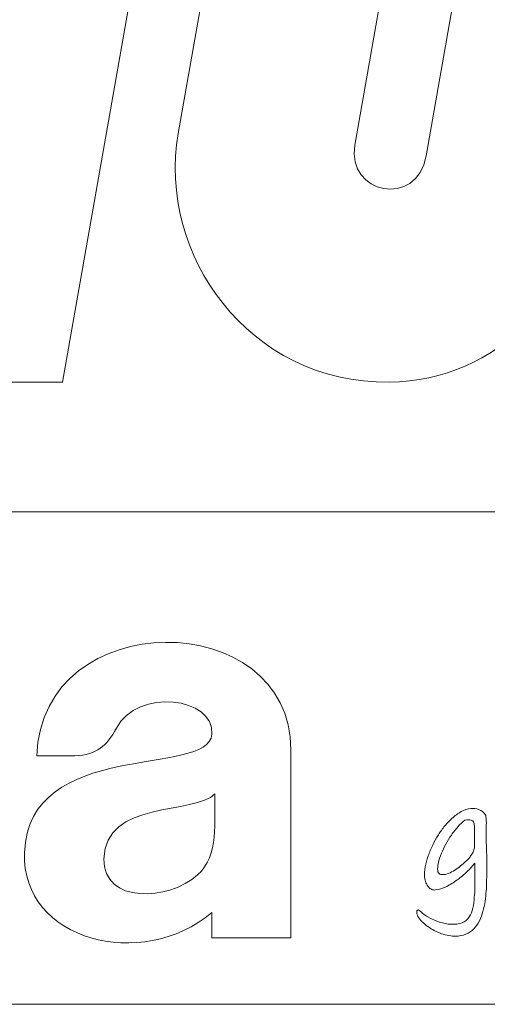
# Model space of a CAD drawing. Header units: millimetres. Extents: x -11513 to 3649, y 2330 to 12522.
# Tile 39 of 75: x -9787.43 to -9783.98, y 8945.93 to 8953.19. Entities that reach past the tile are written whole.
import ezdxf
from ezdxf.enums import TextEntityAlignment as Align

# ---------------------------------------------------------------- set-up
doc = ezdxf.new("R2010")
doc.units = ezdxf.units.MM
doc.layers.add('Aparatura', color=7, linetype='Continuous')
doc.styles.add('Arial', font='Arial', dxfattribs={"height": 1})

# ---------------------------------------------------------------- blocks, each defined once
blk = doc.blocks.new('Tabliczka_2016_RS-W_Włoszczowa')
at = {"layer": 'Aparatura', "lineweight": 5}
for points, knots in [([(77.8579, 59.0694), (77.8579, 59.0694), (76.2578, 49.993), (76.2578, 49.993), (76.2578, 49.993), (76.2578, 49.993), (74.724, 49.993), (74.724, 49.993), (74.724, 49.993), (73.9893, 49.993), (73.31, 50.7177), (73.4478, 51.4992), (73.4478, 51.4992), (73.4478, 51.4992), (74.7826, 59.0694), (74.7826, 59.0694), (74.7826, 59.0694), (74.7826, 59.0694), (76.0706, 59.069), (76.0706, 59.069), (76.0706, 59.069), (76.0706, 59.069), (74.7724, 51.7049), (74.7724, 51.7049), (74.7724, 51.7049), (74.7498, 51.5768), (74.8246, 51.3869), (75.0235, 51.3869), (75.0235, 51.3869), (75.0235, 51.3869), (75.2453, 51.3869), (75.2453, 51.3869), (75.2453, 51.3869), (75.2453, 51.3869), (76.6003, 59.0694), (76.6003, 59.0694), (76.6003, 59.0694), (76.6003, 59.0694), (77.8579, 59.0694), (77.8579, 59.0694)], [0, 0, 0, 0, 0.090909, 0.090909, 0.090909, 0.090909, 0.181818, 0.181818, 0.181818, 0.181818, 0.272727, 0.272727, 0.272727, 0.272727, 0.363636, 0.363636, 0.363636, 0.363636, 0.454545, 0.454545, 0.454545, 0.454545, 0.545455, 0.545455, 0.545455, 0.545455, 0.636364, 0.636364, 0.636364, 0.636364, 0.727273, 0.727273, 0.727273, 0.727273, 0.818182, 0.818182, 0.818182, 0.818182, 1, 1, 1, 1]), ([(81.1463, 57.3124), (81.1463, 57.3124), (80.44, 53.3071), (80.44, 53.3071), (80.44, 53.3071), (80.44, 53.3071), (78.6533, 53.3088), (78.6533, 53.3088), (78.6533, 53.3088), (78.6533, 53.3088), (78.3708, 51.7043), (78.3708, 51.7043), (78.3708, 51.7043), (78.3094, 51.3555), (78.8189, 51.2433), (78.8869, 51.6285), (78.8869, 51.6285), (78.8869, 51.6285), (79.09, 52.7804), (79.09, 52.7804), (79.09, 52.7804), (79.09, 52.7804), (80.3481, 52.7804), (80.3481, 52.7804), (80.3481, 52.7804), (80.3481, 52.7804), (80.0734, 51.2321), (80.0734, 51.2321), (80.0734, 51.2321), (79.9719, 50.6601), (79.4166, 49.9997), (78.6186, 49.9922), (78.6186, 49.9922), (77.6023, 49.9828), (76.9409, 50.9164), (77.0946, 51.7881), (77.0946, 51.7881), (77.0946, 51.7881), (78.1532, 57.7916), (78.1532, 57.7916), (78.1532, 57.7916), (78.3024, 58.638), (79.0358, 59.0725), (79.67, 59.0725), (79.67, 59.0725), (80.6434, 59.0725), (81.2897, 58.1257), (81.1463, 57.3124)], [0, 0, 0, 0, 0.076923, 0.076923, 0.076923, 0.076923, 0.153846, 0.153846, 0.153846, 0.153846, 0.230769, 0.230769, 0.230769, 0.230769, 0.307692, 0.307692, 0.307692, 0.307692, 0.384615, 0.384615, 0.384615, 0.384615, 0.461538, 0.461538, 0.461538, 0.461538, 0.538462, 0.538462, 0.538462, 0.538462, 0.615385, 0.615385, 0.615385, 0.615385, 0.692308, 0.692308, 0.692308, 0.692308, 0.769231, 0.769231, 0.769231, 0.769231, 0.846154, 0.846154, 0.846154, 0.846154, 1, 1, 1, 1]), ([(63.9723, 49.0555), (63.9723, 49.0555), (83.2583, 49.0555), (83.2583, 49.0555), (83.2583, 49.0555), (83.2583, 49.0555), (83.2583, 45.4973), (83.2583, 45.4973), (83.2583, 45.4973), (83.2583, 45.4973), (63.9723, 45.4973), (63.9723, 45.4973), (63.9723, 45.4973), (63.9723, 45.4973), (63.9723, 49.0555), (63.9723, 49.0555)], [0, 0, 0, 0, 0.2, 0.2, 0.2, 0.2, 0.4, 0.4, 0.4, 0.4, 0.6, 0.6, 0.6, 0.6, 1, 1, 1, 1]), ([(76.3474, 47.292), (76.3474, 47.292), (76.0713, 47.292), (76.0713, 47.292), (76.0713, 47.292), (76.1062, 48.3838), (77.908, 48.3739), (77.9082, 47.3348), (77.9082, 47.3348), (77.9083, 46.8394), (77.9078, 46.4735), (77.9078, 45.9778), (77.9078, 45.9778), (77.9078, 45.9778), (77.3375, 45.9778), (77.3375, 45.9778), (77.3375, 45.9778), (77.3375, 45.9778), (77.3375, 46.1617), (77.3375, 46.1617), (77.3375, 46.1617), (76.8312, 45.7292), (75.9597, 45.9607), (75.9827, 46.5913), (75.9827, 46.5913), (76.0132, 47.4245), (77.3129, 47.1337), (77.3375, 47.4484), (77.3375, 47.4484), (77.3587, 47.7187), (76.799, 47.7812), (76.6471, 47.493), (76.6471, 47.493), (76.5773, 47.3607), (76.5073, 47.3023), (76.3474, 47.292)], [0, 0, 0, 0, 0.1, 0.1, 0.1, 0.1, 0.2, 0.2, 0.2, 0.2, 0.3, 0.3, 0.3, 0.3, 0.4, 0.4, 0.4, 0.4, 0.5, 0.5, 0.5, 0.5, 0.6, 0.6, 0.6, 0.6, 0.7, 0.7, 0.7, 0.7, 0.8, 0.8, 0.8, 0.8, 1, 1, 1, 1]), ([(77.359, 47.0179), (77.2169, 46.8666), (76.5623, 46.9728), (76.5565, 46.5484), (76.5565, 46.5484), (76.5521, 46.222), (77.0254, 46.2429), (77.2346, 46.4318), (77.2346, 46.4318), (77.3917, 46.5753), (77.3537, 46.8224), (77.359, 47.0179)], [0, 0, 0, 0, 0.25, 0.25, 0.25, 0.25, 0.5, 0.5, 0.5, 0.5, 1, 1, 1, 1]), ([(79.3202, 46.7496), (79.3197, 46.7226), (79.3201, 46.6928), (79.3213, 46.6602), (79.3213, 46.6602), (79.3228, 46.6275), (79.3238, 46.5911), (79.3246, 46.551), (79.3246, 46.551), (79.3249, 46.5362), (79.3252, 46.5194), (79.325, 46.5006), (79.325, 46.5006), (79.3249, 46.4818), (79.3247, 46.4626), (79.3244, 46.4426), (79.3244, 46.4426), (79.3241, 46.4226), (79.3236, 46.4029), (79.3233, 46.3835), (79.3233, 46.3835), (79.3229, 46.3643), (79.3222, 46.3466), (79.3214, 46.331), (79.3214, 46.331), (79.3203, 46.3083), (79.318, 46.2844), (79.3151, 46.2598), (79.3151, 46.2598), (79.3122, 46.2351), (79.3076, 46.2106), (79.3019, 46.1861), (79.3019, 46.1861), (79.2961, 46.1617), (79.2884, 46.1384), (79.2789, 46.116), (79.2789, 46.116), (79.2691, 46.0934), (79.257, 46.0734), (79.2423, 46.0558), (79.2423, 46.0558), (79.2277, 46.0381), (79.2102, 46.0234), (79.1897, 46.012), (79.1897, 46.012), (79.1691, 46.0003), (79.1452, 45.9931), (79.1177, 45.9904), (79.1177, 45.9904), (79.1003, 45.9886), (79.0825, 45.9889), (79.0642, 45.9914), (79.0642, 45.9914), (79.046, 45.9938), (79.028, 45.9978), (79.0101, 46.0032), (79.0101, 46.0032), (78.9921, 46.0088), (78.9747, 46.0155), (78.9577, 46.0238), (78.9577, 46.0238), (78.9406, 46.0321), (78.9248, 46.0411), (78.9102, 46.051), (78.9102, 46.051), (78.8939, 46.0618), (78.8794, 46.0731), (78.8664, 46.085), (78.8664, 46.085), (78.8534, 46.0967), (78.8426, 46.109), (78.8333, 46.1219), (78.8333, 46.1219), (78.8243, 46.1342), (78.8192, 46.1467), (78.818, 46.1596), (78.818, 46.1596), (78.8168, 46.1714), (78.8199, 46.1779), (78.8277, 46.1787), (78.8277, 46.1787), (78.8304, 46.179), (78.8335, 46.1779), (78.8368, 46.1754), (78.8368, 46.1754), (78.8385, 46.1744), (78.8404, 46.1728), (78.8428, 46.1708), (78.8428, 46.1708), (78.8452, 46.1687), (78.8474, 46.1667), (78.8496, 46.1647), (78.8496, 46.1647), (78.8518, 46.1627), (78.8538, 46.1611), (78.8554, 46.1595), (78.8554, 46.1595), (78.8571, 46.1579), (78.8582, 46.157), (78.8586, 46.1566), (78.8586, 46.1566), (78.9401, 46.0952), (79.0231, 46.0687), (79.1079, 46.0772), (79.1079, 46.0772), (79.1362, 46.08), (79.1585, 46.0888), (79.1752, 46.1035), (79.1752, 46.1035), (79.1919, 46.1183), (79.2045, 46.1366), (79.2131, 46.1582), (79.2131, 46.1582), (79.2217, 46.1801), (79.2275, 46.2038), (79.2305, 46.2297), (79.2305, 46.2297), (79.2336, 46.2556), (79.2358, 46.281), (79.2373, 46.3062), (79.2373, 46.3062), (79.238, 46.3218), (79.2386, 46.3377), (79.2388, 46.3533), (79.2388, 46.3533), (79.2388, 46.3689), (79.239, 46.3851), (79.2387, 46.4021), (79.2387, 46.4021), (79.2386, 46.419), (79.2384, 46.437), (79.2382, 46.4556), (79.2382, 46.4556), (79.2379, 46.4743), (79.2375, 46.4947), (79.2373, 46.5165), (79.2373, 46.5165), (79.2232, 46.4979), (79.205, 46.4779), (79.1828, 46.4562), (79.1828, 46.4562), (79.1605, 46.4346), (79.1364, 46.4144), (79.1103, 46.3954), (79.1103, 46.3954), (79.0844, 46.3765), (79.0578, 46.3602), (79.031, 46.3467), (79.031, 46.3467), (79.0039, 46.3335), (78.9787, 46.3255), (78.955, 46.3232), (78.955, 46.3232), (78.9451, 46.3222), (78.9355, 46.3236), (78.9266, 46.3273), (78.9266, 46.3273), (78.9176, 46.331), (78.9096, 46.337), (78.9026, 46.3451), (78.9026, 46.3451), (78.8954, 46.3532), (78.8894, 46.3634), (78.8846, 46.3755), (78.8846, 46.3755), (78.8795, 46.3878), (78.8764, 46.4015), (78.8748, 46.4171), (78.8748, 46.4171), (78.8726, 46.4395), (78.874, 46.4638), (78.8793, 46.4901), (78.8793, 46.4901), (78.8845, 46.5164), (78.8917, 46.5427), (78.9012, 46.5693), (78.9012, 46.5693), (78.9108, 46.5958), (78.9216, 46.6217), (78.9338, 46.6469), (78.9338, 46.6469), (78.9461, 46.6721), (78.9584, 46.6949), (78.9704, 46.7153), (78.9704, 46.7153), (78.9824, 46.7353), (78.9973, 46.7564), (79.015, 46.7785), (79.015, 46.7785), (79.0326, 46.8009), (79.0519, 46.8216), (79.073, 46.8407), (79.073, 46.8407), (79.0939, 46.8598), (79.1161, 46.8758), (79.1393, 46.8891), (79.1393, 46.8891), (79.1626, 46.9024), (79.1858, 46.9101), (79.209, 46.9124), (79.209, 46.9124), (79.2294, 46.9145), (79.249, 46.9118), (79.2677, 46.9045), (79.2677, 46.9045), (79.2865, 46.8972), (79.3015, 46.8851), (79.313, 46.8679), (79.313, 46.8679), (79.3158, 46.8637), (79.3178, 46.8577), (79.3188, 46.8494), (79.3188, 46.8494), (79.32, 46.8412), (79.3208, 46.8316), (79.3213, 46.8209), (79.3213, 46.8209), (79.3215, 46.8101), (79.3215, 46.7987), (79.3211, 46.7863), (79.3211, 46.7863), (79.3207, 46.7741), (79.3204, 46.7618), (79.3202, 46.7496)], [0, 0, 0, 0, 0.017544, 0.017544, 0.017544, 0.017544, 0.035088, 0.035088, 0.035088, 0.035088, 0.052632, 0.052632, 0.052632, 0.052632, 0.070175, 0.070175, 0.070175, 0.070175, 0.087719, 0.087719, 0.087719, 0.087719, 0.105263, 0.105263, 0.105263, 0.105263, 0.122807, 0.122807, 0.122807, 0.122807, 0.140351, 0.140351, 0.140351, 0.140351, 0.157895, 0.157895, 0.157895, 0.157895, 0.175439, 0.175439, 0.175439, 0.175439, 0.192982, 0.192982, 0.192982, 0.192982, 0.210526, 0.210526, 0.210526, 0.210526, 0.22807, 0.22807, 0.22807, 0.22807, 0.245614, 0.245614, 0.245614, 0.245614, 0.263158, 0.263158, 0.263158, 0.263158, 0.280702, 0.280702, 0.280702, 0.280702, 0.298246, 0.298246, 0.298246, 0.298246, 0.315789, 0.315789, 0.315789, 0.315789, 0.333333, 0.333333, 0.333333, 0.333333, 0.350877, 0.350877, 0.350877, 0.350877, 0.368421, 0.368421, 0.368421, 0.368421, 0.385965, 0.385965, 0.385965, 0.385965, 0.403509, 0.403509, 0.403509, 0.403509, 0.421053, 0.421053, 0.421053, 0.421053, 0.438596, 0.438596, 0.438596, 0.438596, 0.45614, 0.45614, 0.45614, 0.45614, 0.473684, 0.473684, 0.473684, 0.473684, 0.491228, 0.491228, 0.491228, 0.491228, 0.508772, 0.508772, 0.508772, 0.508772, 0.526316, 0.526316, 0.526316, 0.526316, 0.54386, 0.54386, 0.54386, 0.54386, 0.561404, 0.561404, 0.561404, 0.561404, 0.578947, 0.578947, 0.578947, 0.578947, 0.596491, 0.596491, 0.596491, 0.596491, 0.614035, 0.614035, 0.614035, 0.614035, 0.631579, 0.631579, 0.631579, 0.631579, 0.649123, 0.649123, 0.649123, 0.649123, 0.666667, 0.666667, 0.666667, 0.666667, 0.684211, 0.684211, 0.684211, 0.684211, 0.701754, 0.701754, 0.701754, 0.701754, 0.719298, 0.719298, 0.719298, 0.719298, 0.736842, 0.736842, 0.736842, 0.736842, 0.754386, 0.754386, 0.754386, 0.754386, 0.77193, 0.77193, 0.77193, 0.77193, 0.789474, 0.789474, 0.789474, 0.789474, 0.807018, 0.807018, 0.807018, 0.807018, 0.824561, 0.824561, 0.824561, 0.824561, 0.842105, 0.842105, 0.842105, 0.842105, 0.859649, 0.859649, 0.859649, 0.859649, 0.877193, 0.877193, 0.877193, 0.877193, 0.894737, 0.894737, 0.894737, 0.894737, 0.912281, 0.912281, 0.912281, 0.912281, 0.929825, 0.929825, 0.929825, 0.929825, 0.947368, 0.947368, 0.947368, 0.947368, 0.964912, 0.964912, 0.964912, 0.964912, 1, 1, 1, 1]), ([(79.2355, 46.6346), (79.236, 46.6463), (79.2361, 46.6605), (79.2359, 46.677), (79.2359, 46.677), (79.2358, 46.6936), (79.2358, 46.7142), (79.2357, 46.7388), (79.2357, 46.7388), (79.2356, 46.7518), (79.2355, 46.7646), (79.2356, 46.7776), (79.2356, 46.7776), (79.2358, 46.7904), (79.2341, 46.8008), (79.2311, 46.8087), (79.2311, 46.8087), (79.2269, 46.8195), (79.2202, 46.8262), (79.211, 46.8283), (79.211, 46.8283), (79.2018, 46.8306), (79.1872, 46.8307), (79.167, 46.8287), (79.167, 46.8287), (79.1495, 46.8151), (79.1325, 46.7991), (79.1158, 46.7802), (79.1158, 46.7802), (79.0991, 46.7613), (79.0835, 46.7412), (79.0687, 46.7199), (79.0687, 46.7199), (79.0538, 46.6985), (79.0402, 46.6765), (79.0281, 46.6539), (79.0281, 46.6539), (79.0157, 46.6315), (79.0053, 46.6096), (78.9964, 46.5884), (78.9964, 46.5884), (78.9868, 46.5652), (78.9795, 46.5423), (78.9747, 46.5198), (78.9747, 46.5198), (78.97, 46.4974), (78.9682, 46.4784), (78.9698, 46.4634), (78.9698, 46.4634), (78.9704, 46.4568), (78.9721, 46.4516), (78.9751, 46.4475), (78.9751, 46.4475), (78.9781, 46.4436), (78.9816, 46.4406), (78.986, 46.4384), (78.986, 46.4384), (78.9902, 46.4362), (78.9952, 46.4349), (79.0004, 46.4347), (79.0004, 46.4347), (79.0058, 46.4342), (79.011, 46.4341), (79.0166, 46.4347), (79.0166, 46.4347), (79.0301, 46.436), (79.0444, 46.4404), (79.0595, 46.4477), (79.0595, 46.4477), (79.0745, 46.455), (79.0894, 46.4639), (79.104, 46.474), (79.104, 46.474), (79.1186, 46.4838), (79.1324, 46.4944), (79.1453, 46.5053), (79.1453, 46.5053), (79.1584, 46.5162), (79.1694, 46.5259), (79.1787, 46.5346), (79.1787, 46.5346), (79.1828, 46.5382), (79.1878, 46.5435), (79.1941, 46.5507), (79.1941, 46.5507), (79.2004, 46.5582), (79.2065, 46.5664), (79.2126, 46.5758), (79.2126, 46.5758), (79.2189, 46.5852), (79.2241, 46.5949), (79.2285, 46.6051), (79.2285, 46.6051), (79.233, 46.6154), (79.2353, 46.6252), (79.2355, 46.6346)], [0, 0, 0, 0, 0.04, 0.04, 0.04, 0.04, 0.08, 0.08, 0.08, 0.08, 0.12, 0.12, 0.12, 0.12, 0.16, 0.16, 0.16, 0.16, 0.2, 0.2, 0.2, 0.2, 0.24, 0.24, 0.24, 0.24, 0.28, 0.28, 0.28, 0.28, 0.32, 0.32, 0.32, 0.32, 0.36, 0.36, 0.36, 0.36, 0.4, 0.4, 0.4, 0.4, 0.44, 0.44, 0.44, 0.44, 0.48, 0.48, 0.48, 0.48, 0.52, 0.52, 0.52, 0.52, 0.56, 0.56, 0.56, 0.56, 0.6, 0.6, 0.6, 0.6, 0.64, 0.64, 0.64, 0.64, 0.68, 0.68, 0.68, 0.68, 0.72, 0.72, 0.72, 0.72, 0.76, 0.76, 0.76, 0.76, 0.8, 0.8, 0.8, 0.8, 0.84, 0.84, 0.84, 0.84, 0.88, 0.88, 0.88, 0.88, 0.92, 0.92, 0.92, 0.92, 1, 1, 1, 1])]:
    blk.add_open_spline(points, degree=3, knots=knots, dxfattribs=at)
at = {"layer": 'Aparatura', "color": 1, "lineweight": 5, "style": 'Arial'}
for tag, p in [('3-2017-00001/0001', (82.1354, 29.5168)), ('2017', (32.1805, 29.5168)), ('...', (77.4388, 24.3168))]:
    blk.add_attdef(tag, text='', height=2, dxfattribs=at).set_placement(p, align=Align.RIGHT)

msp = doc.modelspace()

# ---------------------------------------------------------------- block references
at = {"xscale": 1.02, "yscale": 1.02, "zscale": 1.02}
msp.add_blockref('Tabliczka_2016_RS-W_Włoszczowa', (-9864.8933, 8899.526), dxfattribs=at)

doc.saveas('drawing.dxf')
